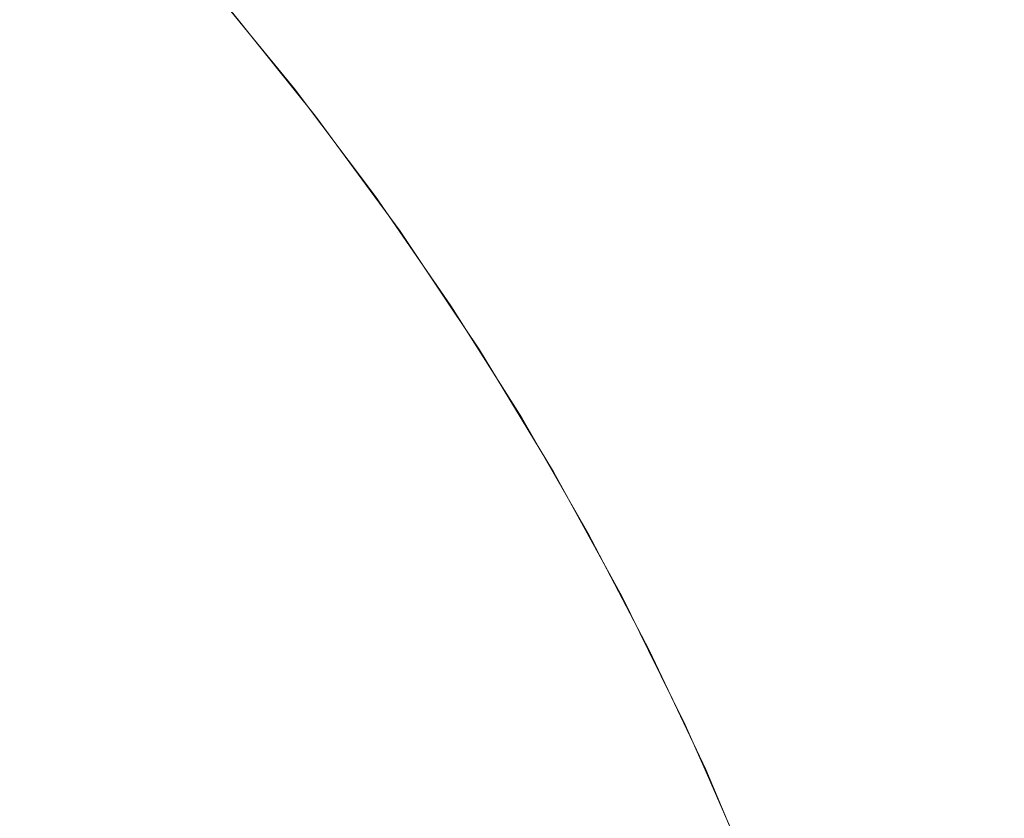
# Model space of a CAD drawing. Header units: centimetres. Extents: x -26 to 27.3, y -25.9 to -24.1.
# Tile 99 of 224: x -8.1472 to -8.1171, y -24.1205 to -24.0961. Entities that reach past the tile are written whole.
import ezdxf

# ---------------------------------------------------------------- set-up
doc = ezdxf.new("R2010")
doc.units = ezdxf.units.CM
doc.header["$LTSCALE"] = 2.54
doc.layers.add('Lucido design-1', color=7, linetype='Continuous')

# ---------------------------------------------------------------- blocks, each defined once
blk = doc.blocks.new('Gruppo-7-1')
at = {"color": 7, "linetype": 'Continuous', "lineweight": 9}
for points, invisible_edges in [([(-8.144021, -24.092573, 1181.714235), (-8.141154, -24.095841, 1181.714235), (-8.141489, -24.096122, 1181.71012), (-8.144343, -24.092868, 1181.71012)], 15), ([(-8.144343, -24.092868, 1181.71012), (-8.141489, -24.096122, 1181.71012), (-8.141953, -24.096511, 1181.706031), (-8.144789, -24.093277, 1181.706031)], 15), ([(-8.144789, -24.093277, 1181.706031), (-8.141953, -24.096511, 1181.706031), (-8.142545, -24.097009, 1181.701974), (-8.14536, -24.0938, 1181.701974)], 15), ([(-8.14536, -24.0938, 1181.701974), (-8.142545, -24.097009, 1181.701974), (-8.143265, -24.097613, 1181.697955), (-8.146052, -24.094435, 1181.697955)], 15), ([(-8.146052, -24.094435, 1181.697955), (-8.143265, -24.097613, 1181.697955), (-8.144111, -24.098322, 1181.693983), (-8.146866, -24.09518, 1181.693983)], 15), ([(-8.140878, -24.095609, 1181.722727), (-8.14137, -24.095027, 1181.922727), (-8.138795, -24.098176, 1181.922727)], 9), ([(-8.14137, -24.095027, 1181.922727), (-8.141258, -24.095027, 1181.927985), (-8.138686, -24.098176, 1181.927876), (-8.138795, -24.098176, 1181.922727)], 7), ([(-8.141258, -24.095027, 1181.927985), (-8.140924, -24.095027, 1181.933234), (-8.138358, -24.098176, 1181.933015), (-8.138686, -24.098176, 1181.927876)], 15), ([(-8.140924, -24.095027, 1181.933234), (-8.140366, -24.095027, 1181.938463), (-8.137813, -24.098176, 1181.938136), (-8.138358, -24.098176, 1181.933015)], 15), ([(-8.140366, -24.095027, 1181.938463), (-8.139588, -24.095027, 1181.943664), (-8.13705, -24.098176, 1181.943229), (-8.137813, -24.098176, 1181.938136)], 15), ([(-8.139588, -24.095027, 1181.943664), (-8.138589, -24.095027, 1181.948828), (-8.136072, -24.098176, 1181.948285), (-8.13705, -24.098176, 1181.943229)], 15), ([(-8.138589, -24.095027, 1181.948828), (-8.137372, -24.095027, 1181.953944), (-8.134881, -24.098176, 1181.953295), (-8.136072, -24.098176, 1181.948285)], 15), ([(-8.137372, -24.095027, 1181.953944), (-8.135939, -24.095027, 1181.959004), (-8.133478, -24.098176, 1181.95825), (-8.134881, -24.098176, 1181.953295)], 15), ([(-8.135939, -24.095027, 1181.959004), (-8.134293, -24.095027, 1181.963999), (-8.131865, -24.098176, 1181.963141), (-8.133478, -24.098176, 1181.95825)], 15), ([(-8.134293, -24.095027, 1181.963999), (-8.132436, -24.095027, 1181.968919), (-8.130047, -24.098176, 1181.967959), (-8.131865, -24.098176, 1181.963141)], 15), ([(-8.132436, -24.095027, 1181.968919), (-8.130372, -24.095027, 1181.973757), (-8.128026, -24.098176, 1181.972696), (-8.130047, -24.098176, 1181.967959)], 15), ([(-8.130372, -24.095027, 1181.973757), (-8.128105, -24.095027, 1181.978502), (-8.125806, -24.098176, 1181.977343), (-8.128026, -24.098176, 1181.972696)], 15), ([(-8.128105, -24.095027, 1181.978502), (-8.125638, -24.095027, 1181.983147), (-8.12339, -24.098176, 1181.981891), (-8.125806, -24.098176, 1181.977343)], 15), ([(-8.125638, -24.095027, 1181.983147), (-8.122976, -24.095027, 1181.987682), (-8.120784, -24.098176, 1181.986332), (-8.12339, -24.098176, 1181.981891)], 15), ([(-8.122976, -24.095027, 1181.987682), (-8.120124, -24.095027, 1181.992101), (-8.117991, -24.098176, 1181.990659), (-8.120784, -24.098176, 1181.986332)], 15), ([(-8.120124, -24.095027, 1181.992101), (-8.117087, -24.095027, 1181.996395), (-8.115017, -24.098176, 1181.994864), (-8.117991, -24.098176, 1181.990659)], 15), ([(-8.146866, -24.09518, 1181.693983), (-8.144111, -24.098322, 1181.693983), (-8.14508, -24.099135, 1181.690062), (-8.147799, -24.096035, 1181.690062)], 15), ([(27.182518, -24.098543, 1182.4017), (27.182518, -24.095614, 1182.399325), (-25.917482, -24.095614, 1182.399325), (-25.917482, -24.098543, 1182.4017)], 10), ([(-8.138222, -24.09907, 1181.718367), (-8.14095, -24.09567, 1181.718367), (-8.140878, -24.095609, 1181.722727), (-8.138809, -24.098187, 1181.722727)], 11), ([(-8.138795, -24.098176, 1181.922727), (-8.138809, -24.098187, 1181.722727), (-8.140878, -24.095609, 1181.722727)], 9), ([(-8.141154, -24.095841, 1181.714235), (-8.138433, -24.099232, 1181.714235), (-8.13878, -24.099498, 1181.71012), (-8.141489, -24.096122, 1181.71012)], 15), ([(-8.14095, -24.09567, 1181.718367), (-8.138222, -24.09907, 1181.718367), (-8.138433, -24.099232, 1181.714235), (-8.141154, -24.095841, 1181.714235)], 15), ([(-8.147799, -24.096035, 1181.690062), (-8.14508, -24.099135, 1181.690062), (-8.146171, -24.100051, 1181.6862), (-8.148849, -24.096997, 1181.6862)], 15), ([(-8.141489, -24.096122, 1181.71012), (-8.13878, -24.099498, 1181.71012), (-8.13926, -24.099866, 1181.706031), (-8.141953, -24.096511, 1181.706031)], 15), ([(-8.141953, -24.096511, 1181.706031), (-8.13926, -24.099866, 1181.706031), (-8.139874, -24.100337, 1181.701974), (-8.142545, -24.097009, 1181.701974)], 15), ([(-8.148849, -24.096997, 1181.6862), (-8.146171, -24.100051, 1181.6862), (-8.147382, -24.101067, 1181.682403), (-8.150014, -24.098065, 1181.682403)], 15), ([(-8.142545, -24.097009, 1181.701974), (-8.139874, -24.100337, 1181.701974), (-8.140619, -24.100909, 1181.697955), (-8.143265, -24.097613, 1181.697955)], 15), ([(-8.143265, -24.097613, 1181.697955), (-8.140619, -24.100909, 1181.697955), (-8.141495, -24.101581, 1181.693983), (-8.144111, -24.098322, 1181.693983)], 15), ([(-8.144111, -24.098322, 1181.693983), (-8.141495, -24.101581, 1181.693983), (-8.142499, -24.102351, 1181.690062), (-8.14508, -24.099135, 1181.690062)], 15), ([(-8.138147, -24.099012, 1181.722727), (-8.138809, -24.098187, 1181.722727), (-8.138795, -24.098176, 1181.922727)], 10), ([(-8.138809, -24.098187, 1181.722727), (-8.138147, -24.099012, 1181.722727), (-8.138222, -24.09907, 1181.718367)], 10), ([(-8.138147, -24.099012, 1181.722727), (-8.138795, -24.098176, 1181.922727), (-8.136318, -24.101472, 1181.922727)], 9), ([(-8.138795, -24.098176, 1181.922727), (-8.138686, -24.098176, 1181.927876), (-8.136211, -24.101472, 1181.927771), (-8.136318, -24.101472, 1181.922727)], 7), ([(-8.138686, -24.098176, 1181.927876), (-8.138358, -24.098176, 1181.933015), (-8.13589, -24.101472, 1181.932805), (-8.136211, -24.101472, 1181.927771)], 15), ([(-8.138358, -24.098176, 1181.933015), (-8.137813, -24.098176, 1181.938136), (-8.135355, -24.101472, 1181.937821), (-8.13589, -24.101472, 1181.932805)], 15), ([(-8.137813, -24.098176, 1181.938136), (-8.13705, -24.098176, 1181.943229), (-8.134609, -24.101472, 1181.94281), (-8.135355, -24.101472, 1181.937821)], 15), ([(-8.13705, -24.098176, 1181.943229), (-8.136072, -24.098176, 1181.948285), (-8.133651, -24.101472, 1181.947763), (-8.134609, -24.101472, 1181.94281)], 15), ([(-8.136072, -24.098176, 1181.948285), (-8.134881, -24.098176, 1181.953295), (-8.132483, -24.101472, 1181.952671), (-8.133651, -24.101472, 1181.947763)], 15), ([(-8.134881, -24.098176, 1181.953295), (-8.133478, -24.098176, 1181.95825), (-8.131109, -24.101472, 1181.957525), (-8.132483, -24.101472, 1181.952671)], 15), ([(-8.133478, -24.098176, 1181.95825), (-8.131865, -24.098176, 1181.963141), (-8.12953, -24.101472, 1181.962316), (-8.131109, -24.101472, 1181.957525)], 15), ([(-8.131865, -24.098176, 1181.963141), (-8.130047, -24.098176, 1181.967959), (-8.127749, -24.101472, 1181.967036), (-8.12953, -24.101472, 1181.962316)], 15), ([(-8.130047, -24.098176, 1181.967959), (-8.128026, -24.098176, 1181.972696), (-8.125769, -24.101472, 1181.971676), (-8.127749, -24.101472, 1181.967036)], 15), ([(-8.128026, -24.098176, 1181.972696), (-8.125806, -24.098176, 1181.977343), (-8.123594, -24.101472, 1181.976227), (-8.125769, -24.101472, 1181.971676)], 15), ([(-8.125806, -24.098176, 1181.977343), (-8.12339, -24.098176, 1181.981891), (-8.121227, -24.101472, 1181.980683), (-8.123594, -24.101472, 1181.976227)], 15), ([(-8.12339, -24.098176, 1181.981891), (-8.120784, -24.098176, 1181.986332), (-8.118674, -24.101472, 1181.985034), (-8.121227, -24.101472, 1181.980683)], 15), ([(-8.120784, -24.098176, 1181.986332), (-8.117991, -24.098176, 1181.990659), (-8.115939, -24.101472, 1181.989272), (-8.118674, -24.101472, 1181.985034)], 15), ([(-8.117991, -24.098176, 1181.990659), (-8.115017, -24.098176, 1181.994864), (-8.113026, -24.101472, 1181.993391), (-8.115939, -24.101472, 1181.989272)], 15), ([(-25.917482, -24.098543, 1182.4017), (-25.917482, -24.099015, 1182.402059), (27.182518, -24.099015, 1182.402059), (27.182518, -24.098543, 1182.4017)], 10), ([(27.182518, -24.100338, 1182.403062), (27.182518, -24.099015, 1182.402059), (-25.917482, -24.099015, 1182.402059), (-25.917482, -24.100338, 1182.403062)], 10), ([(-8.14508, -24.099135, 1181.690062), (-8.142499, -24.102351, 1181.690062), (-8.143629, -24.103218, 1181.6862), (-8.146171, -24.100051, 1181.6862)], 15), ([(-8.138433, -24.099232, 1181.714235), (-8.135863, -24.102738, 1181.714235), (-8.13622, -24.102988, 1181.71012), (-8.13878, -24.099498, 1181.71012)], 15), ([(-8.138222, -24.09907, 1181.718367), (-8.135645, -24.102585, 1181.718367), (-8.135863, -24.102738, 1181.714235), (-8.138433, -24.099232, 1181.714235)], 15), ([(-8.135645, -24.102585, 1181.718367), (-8.138222, -24.09907, 1181.718367), (-8.138147, -24.099012, 1181.722727), (-8.136334, -24.101484, 1181.722727)], 11), ([(-8.136318, -24.101472, 1181.922727), (-8.136334, -24.101484, 1181.722727), (-8.138147, -24.099012, 1181.722727)], 9), ([(-8.13878, -24.099498, 1181.71012), (-8.13622, -24.102988, 1181.71012), (-8.136717, -24.103335, 1181.706031), (-8.13926, -24.099866, 1181.706031)], 15), ([(-8.146171, -24.100051, 1181.6862), (-8.143629, -24.103218, 1181.6862), (-8.144883, -24.104181, 1181.682403), (-8.147382, -24.101067, 1181.682403)], 15), ([(-8.13926, -24.099866, 1181.706031), (-8.136717, -24.103335, 1181.706031), (-8.13735, -24.103779, 1181.701974), (-8.139874, -24.100337, 1181.701974)], 15), ([(-25.917482, -24.100338, 1182.403062), (-25.917482, -24.102542, 1182.404625), (27.182518, -24.102542, 1182.404625), (27.182518, -24.100338, 1182.403062)], 10), ([(-8.139874, -24.100337, 1181.701974), (-8.13735, -24.103779, 1181.701974), (-8.13812, -24.104318, 1181.697955), (-8.140619, -24.100909, 1181.697955)], 15), ([(-8.140619, -24.100909, 1181.697955), (-8.13812, -24.104318, 1181.697955), (-8.139024, -24.104951, 1181.693983), (-8.141495, -24.101581, 1181.693983)], 15), ([(-8.147382, -24.101067, 1181.682403), (-8.144883, -24.104181, 1181.682403), (-8.146258, -24.105236, 1181.678678), (-8.14871, -24.102181, 1181.678678)], 15), ([(-8.141495, -24.101581, 1181.693983), (-8.139024, -24.104951, 1181.693983), (-8.14006, -24.105677, 1181.690062), (-8.142499, -24.102351, 1181.690062)], 15), ([(-8.135567, -24.10253, 1181.722727), (-8.136334, -24.101484, 1181.722727), (-8.136318, -24.101472, 1181.922727)], 10), ([(-8.136334, -24.101484, 1181.722727), (-8.135567, -24.10253, 1181.722727), (-8.135645, -24.102585, 1181.718367)], 10), ([(-8.135567, -24.10253, 1181.722727), (-8.136318, -24.101472, 1181.922727), (-8.134014, -24.104814, 1181.922727)], 9), ([(-8.136318, -24.101472, 1181.922727), (-8.136211, -24.101472, 1181.927771), (-8.133909, -24.104814, 1181.927673), (-8.134014, -24.104814, 1181.922727)], 7), ([(-8.136211, -24.101472, 1181.927771), (-8.13589, -24.101472, 1181.932805), (-8.133594, -24.104814, 1181.93261), (-8.133909, -24.104814, 1181.927673)], 15), ([(-8.13589, -24.101472, 1181.932805), (-8.135355, -24.101472, 1181.937821), (-8.13307, -24.104814, 1181.937529), (-8.133594, -24.104814, 1181.93261)], 15), ([(-8.135355, -24.101472, 1181.937821), (-8.134609, -24.101472, 1181.94281), (-8.132338, -24.104814, 1181.942421), (-8.13307, -24.104814, 1181.937529)], 15), ([(-8.134609, -24.101472, 1181.94281), (-8.133651, -24.101472, 1181.947763), (-8.131399, -24.104814, 1181.947278), (-8.132338, -24.104814, 1181.942421)], 15), ([(-8.133651, -24.101472, 1181.947763), (-8.132483, -24.101472, 1181.952671), (-8.130254, -24.104814, 1181.952091), (-8.131399, -24.104814, 1181.947278)], 15), ([(-8.132483, -24.101472, 1181.952671), (-8.131109, -24.101472, 1181.957525), (-8.128906, -24.104814, 1181.95685), (-8.130254, -24.104814, 1181.952091)], 15), ([(-8.131109, -24.101472, 1181.957525), (-8.12953, -24.101472, 1181.962316), (-8.127358, -24.104814, 1181.961549), (-8.128906, -24.104814, 1181.95685)], 15), ([(-8.12953, -24.101472, 1181.962316), (-8.127749, -24.101472, 1181.967036), (-8.125611, -24.104814, 1181.966177), (-8.127358, -24.104814, 1181.961549)], 15), ([(-8.127749, -24.101472, 1181.967036), (-8.125769, -24.101472, 1181.971676), (-8.12367, -24.104814, 1181.970727), (-8.125611, -24.104814, 1181.966177)], 15), ([(-8.125769, -24.101472, 1181.971676), (-8.123594, -24.101472, 1181.976227), (-8.121537, -24.104814, 1181.97519), (-8.12367, -24.104814, 1181.970727)], 15), ([(-8.123594, -24.101472, 1181.976227), (-8.121227, -24.101472, 1181.980683), (-8.119216, -24.104814, 1181.979559), (-8.121537, -24.104814, 1181.97519)], 15), ([(-8.121227, -24.101472, 1181.980683), (-8.118674, -24.101472, 1181.985034), (-8.116713, -24.104814, 1181.983826), (-8.119216, -24.104814, 1181.979559)], 15), ([(-8.118674, -24.101472, 1181.985034), (-8.115939, -24.101472, 1181.989272), (-8.11403, -24.104814, 1181.987982), (-8.116713, -24.104814, 1181.983826)], 15), ([(-8.14871, -24.102181, 1181.678678), (-8.146258, -24.105236, 1181.678678), (-8.147753, -24.106383, 1181.67503), (-8.150153, -24.103392, 1181.67503)], 15), ([(27.182518, -24.103796, 1182.405514), (27.182518, -24.102542, 1182.404625), (-25.917482, -24.102542, 1182.404625), (-25.917482, -24.103796, 1182.405514)], 10), ([(-8.142499, -24.102351, 1181.690062), (-8.14006, -24.105677, 1181.690062), (-8.141227, -24.106494, 1181.6862), (-8.143629, -24.103218, 1181.6862)], 15), ([(-8.133223, -24.106209, 1181.718367), (-8.135645, -24.102585, 1181.718367), (-8.135567, -24.10253, 1181.722727), (-8.134033, -24.104826, 1181.722727)], 11), ([(-8.134014, -24.104814, 1181.922727), (-8.134033, -24.104826, 1181.722727), (-8.135567, -24.10253, 1181.722727)], 9), ([(-8.135863, -24.102738, 1181.714235), (-8.133448, -24.106352, 1181.714235), (-8.133816, -24.106587, 1181.71012), (-8.13622, -24.102988, 1181.71012)], 15), ([(-8.135645, -24.102585, 1181.718367), (-8.133223, -24.106209, 1181.718367), (-8.133448, -24.106352, 1181.714235), (-8.135863, -24.102738, 1181.714235)], 15), ([(-8.13622, -24.102988, 1181.71012), (-8.133816, -24.106587, 1181.71012), (-8.134327, -24.106912, 1181.706031), (-8.136717, -24.103335, 1181.706031)], 15), ([(-8.143629, -24.103218, 1181.6862), (-8.141227, -24.106494, 1181.6862), (-8.142522, -24.1074, 1181.682403), (-8.144883, -24.104181, 1181.682403)], 15), ([(-8.136717, -24.103335, 1181.706031), (-8.134327, -24.106912, 1181.706031), (-8.134979, -24.107328, 1181.701974), (-8.13735, -24.103779, 1181.701974)], 15), ([(-25.917482, -24.103796, 1182.405514), (-25.917482, -24.106169, 1182.407049), (27.182518, -24.106169, 1182.407049), (27.182518, -24.103796, 1182.405514)], 10), ([(-8.13735, -24.103779, 1181.701974), (-8.134979, -24.107328, 1181.701974), (-8.135772, -24.107833, 1181.697955), (-8.13812, -24.104318, 1181.697955)], 15), ([(-8.144883, -24.104181, 1181.682403), (-8.142522, -24.1074, 1181.682403), (-8.143942, -24.108395, 1181.678678), (-8.146258, -24.105236, 1181.678678)], 15), ([(-8.13812, -24.104318, 1181.697955), (-8.135772, -24.107833, 1181.697955), (-8.136702, -24.108426, 1181.693983), (-8.139024, -24.104951, 1181.693983)], 15), ([(-8.139024, -24.104951, 1181.693983), (-8.136702, -24.108426, 1181.693983), (-8.137769, -24.109105, 1181.690062), (-8.14006, -24.105677, 1181.690062)], 15), ([(-8.133143, -24.106158, 1181.722727), (-8.134033, -24.104826, 1181.722727), (-8.134014, -24.104814, 1181.922727)], 10), ([(-8.134033, -24.104826, 1181.722727), (-8.133143, -24.106158, 1181.722727), (-8.133223, -24.106209, 1181.718367)], 10), ([(-8.133143, -24.106158, 1181.722727), (-8.134014, -24.104814, 1181.922727), (-8.13185, -24.108243, 1181.922727)], 9), ([(-8.134014, -24.104814, 1181.922727), (-8.133909, -24.104814, 1181.927673), (-8.131747, -24.108243, 1181.927581), (-8.13185, -24.108243, 1181.922727)], 7), ([(-8.133909, -24.104814, 1181.927673), (-8.133594, -24.104814, 1181.93261), (-8.131438, -24.108243, 1181.932426), (-8.131747, -24.108243, 1181.927581)], 15), ([(-8.133594, -24.104814, 1181.93261), (-8.13307, -24.104814, 1181.937529), (-8.130924, -24.108243, 1181.937254), (-8.131438, -24.108243, 1181.932426)], 15), ([(-8.13307, -24.104814, 1181.937529), (-8.132338, -24.104814, 1181.942421), (-8.130205, -24.108243, 1181.942055), (-8.130924, -24.108243, 1181.937254)], 15), ([(-8.132338, -24.104814, 1181.942421), (-8.131399, -24.104814, 1181.947278), (-8.129283, -24.108243, 1181.946822), (-8.130205, -24.108243, 1181.942055)], 15), ([(-8.131399, -24.104814, 1181.947278), (-8.130254, -24.104814, 1181.952091), (-8.12816, -24.108243, 1181.951545), (-8.129283, -24.108243, 1181.946822)], 15), ([(-8.130254, -24.104814, 1181.952091), (-8.128906, -24.104814, 1181.95685), (-8.126837, -24.108243, 1181.956217), (-8.12816, -24.108243, 1181.951545)], 15), ([(-8.128906, -24.104814, 1181.95685), (-8.127358, -24.104814, 1181.961549), (-8.125317, -24.108243, 1181.960828), (-8.126837, -24.108243, 1181.956217)], 15), ([(-8.127358, -24.104814, 1181.961549), (-8.125611, -24.104814, 1181.966177), (-8.123603, -24.108243, 1181.96537), (-8.125317, -24.108243, 1181.960828)], 15), ([(-8.125611, -24.104814, 1181.966177), (-8.12367, -24.104814, 1181.970727), (-8.121697, -24.108243, 1181.969835), (-8.123603, -24.108243, 1181.96537)], 15), ([(-8.12367, -24.104814, 1181.970727), (-8.121537, -24.104814, 1181.97519), (-8.119604, -24.108243, 1181.974216), (-8.121697, -24.108243, 1181.969835)], 15), ([(-8.121537, -24.104814, 1181.97519), (-8.119216, -24.104814, 1181.979559), (-8.117327, -24.108243, 1181.978504), (-8.119604, -24.108243, 1181.974216)], 15), ([(-8.119216, -24.104814, 1181.979559), (-8.116713, -24.104814, 1181.983826), (-8.11487, -24.108243, 1181.982691), (-8.117327, -24.108243, 1181.978504)], 15), ([(-8.146258, -24.105236, 1181.678678), (-8.143942, -24.108395, 1181.678678), (-8.145485, -24.109475, 1181.67503), (-8.147753, -24.106383, 1181.67503)], 15), ([(-8.14006, -24.105677, 1181.690062), (-8.137769, -24.109105, 1181.690062), (-8.138971, -24.109871, 1181.6862), (-8.141227, -24.106494, 1181.6862)], 15), ([(27.182518, -24.107359, 1182.40782), (27.182518, -24.106169, 1182.407049), (-25.917482, -24.106169, 1182.407049), (-25.917482, -24.107359, 1182.40782)], 10), ([(-8.130962, -24.109936, 1181.718367), (-8.133223, -24.106209, 1181.718367), (-8.133143, -24.106158, 1181.722727), (-8.13187, -24.108256, 1181.722727)], 11), ([(-8.13185, -24.108243, 1181.922727), (-8.13187, -24.108256, 1181.722727), (-8.133143, -24.106158, 1181.722727)], 9), ([(-8.147753, -24.106383, 1181.67503), (-8.145485, -24.109475, 1181.67503), (-8.147148, -24.110639, 1181.671466), (-8.149363, -24.107618, 1181.671466)], 15), ([(-8.133448, -24.106352, 1181.714235), (-8.131192, -24.110069, 1181.714235), (-8.13157, -24.110287, 1181.71012), (-8.133816, -24.106587, 1181.71012)], 15), ([(-8.133223, -24.106209, 1181.718367), (-8.130962, -24.109936, 1181.718367), (-8.131192, -24.110069, 1181.714235), (-8.133448, -24.106352, 1181.714235)], 15), ([(-8.141227, -24.106494, 1181.6862), (-8.138971, -24.109871, 1181.6862), (-8.140304, -24.11072, 1181.682403), (-8.142522, -24.1074, 1181.682403)], 15), ([(-8.133816, -24.106587, 1181.71012), (-8.13157, -24.110287, 1181.71012), (-8.132095, -24.11059, 1181.706031), (-8.134327, -24.106912, 1181.706031)], 15), ([(-8.134327, -24.106912, 1181.706031), (-8.132095, -24.11059, 1181.706031), (-8.132765, -24.110977, 1181.701974), (-8.134979, -24.107328, 1181.701974)], 15), ([(-25.917482, -24.107359, 1182.40782), (-25.917482, -24.109898, 1182.409313), (27.182518, -24.109898, 1182.409313), (27.182518, -24.107359, 1182.40782)], 10), ([(-8.134979, -24.107328, 1181.701974), (-8.132765, -24.110977, 1181.701974), (-8.133579, -24.111446, 1181.697955), (-8.135772, -24.107833, 1181.697955)], 15), ([(-8.149363, -24.107618, 1181.671466), (-8.147148, -24.110639, 1181.671466), (-8.148927, -24.111886, 1181.667991), (-8.151086, -24.108941, 1181.667991)], 15), ([(-8.142522, -24.1074, 1181.682403), (-8.140304, -24.11072, 1181.682403), (-8.141766, -24.111652, 1181.678678), (-8.143942, -24.108395, 1181.678678)], 15), ([(-8.135772, -24.107833, 1181.697955), (-8.133579, -24.111446, 1181.697955), (-8.134534, -24.111998, 1181.693983), (-8.136702, -24.108426, 1181.693983)], 15), ([(-8.13088, -24.109888, 1181.722727), (-8.13187, -24.108256, 1181.722727), (-8.13185, -24.108243, 1181.922727)], 10), ([(-8.13187, -24.108256, 1181.722727), (-8.13088, -24.109888, 1181.722727), (-8.130962, -24.109936, 1181.718367)], 10), ([(-8.13088, -24.109888, 1181.722727), (-8.13185, -24.108243, 1181.922727), (-8.129829, -24.111754, 1181.922727)], 9), ([(-8.13185, -24.108243, 1181.922727), (-8.131747, -24.108243, 1181.927581), (-8.129727, -24.111754, 1181.927495), (-8.129829, -24.111754, 1181.922727)], 7), ([(-8.131747, -24.108243, 1181.927581), (-8.131438, -24.108243, 1181.932426), (-8.129424, -24.111754, 1181.932255), (-8.129727, -24.111754, 1181.927495)], 15), ([(-8.131438, -24.108243, 1181.932426), (-8.130924, -24.108243, 1181.937254), (-8.128919, -24.111754, 1181.936997), (-8.129424, -24.111754, 1181.932255)], 15), ([(-8.130924, -24.108243, 1181.937254), (-8.130205, -24.108243, 1181.942055), (-8.128213, -24.111754, 1181.941714), (-8.128919, -24.111754, 1181.936997)], 15), ([(-8.130205, -24.108243, 1181.942055), (-8.129283, -24.108243, 1181.946822), (-8.127307, -24.111754, 1181.946396), (-8.128213, -24.111754, 1181.941714)], 15), ([(-8.129283, -24.108243, 1181.946822), (-8.12816, -24.108243, 1181.951545), (-8.126204, -24.111754, 1181.951036), (-8.127307, -24.111754, 1181.946396)], 15), ([(-8.12816, -24.108243, 1181.951545), (-8.126837, -24.108243, 1181.956217), (-8.124904, -24.111754, 1181.955625), (-8.126204, -24.111754, 1181.951036)], 15), ([(-8.126837, -24.108243, 1181.956217), (-8.125317, -24.108243, 1181.960828), (-8.123411, -24.111754, 1181.960154), (-8.124904, -24.111754, 1181.955625)], 15), ([(-8.125317, -24.108243, 1181.960828), (-8.123603, -24.108243, 1181.96537), (-8.121727, -24.111754, 1181.964616), (-8.123411, -24.111754, 1181.960154)], 15), ([(-8.123603, -24.108243, 1181.96537), (-8.121697, -24.108243, 1181.969835), (-8.119855, -24.111754, 1181.969003), (-8.121727, -24.111754, 1181.964616)], 15), ([(-8.121697, -24.108243, 1181.969835), (-8.119604, -24.108243, 1181.974216), (-8.117799, -24.111754, 1181.973306), (-8.119855, -24.111754, 1181.969003)], 15), ([(-8.119604, -24.108243, 1181.974216), (-8.117327, -24.108243, 1181.978504), (-8.115562, -24.111754, 1181.977518), (-8.117799, -24.111754, 1181.973306)], 15), ([(-8.117327, -24.108243, 1181.978504), (-8.11487, -24.108243, 1181.982691), (-8.113148, -24.111754, 1181.981631), (-8.115562, -24.111754, 1181.977518)], 15), ([(-8.143942, -24.108395, 1181.678678), (-8.141766, -24.111652, 1181.678678), (-8.143355, -24.112664, 1181.67503), (-8.145485, -24.109475, 1181.67503)], 15), ([(-8.136702, -24.108426, 1181.693983), (-8.134534, -24.111998, 1181.693983), (-8.13563, -24.112631, 1181.690062), (-8.137769, -24.109105, 1181.690062)], 15), ([(-8.137769, -24.109105, 1181.690062), (-8.13563, -24.112631, 1181.690062), (-8.136864, -24.113343, 1181.6862), (-8.138971, -24.109871, 1181.6862)], 15), ([(-8.145485, -24.109475, 1181.67503), (-8.143355, -24.112664, 1181.67503), (-8.145067, -24.113754, 1181.671466), (-8.147148, -24.110639, 1181.671466)], 15), ([(27.182518, -24.111022, 1182.409974), (27.182518, -24.109898, 1182.409313), (-25.917482, -24.109898, 1182.409313), (-25.917482, -24.111022, 1182.409974)], 10), ([(-8.138971, -24.109871, 1181.6862), (-8.136864, -24.113343, 1181.6862), (-8.138232, -24.114133, 1181.682403), (-8.140304, -24.11072, 1181.682403)], 15), ([(-8.131192, -24.110069, 1181.714235), (-8.129101, -24.11388, 1181.714235), (-8.129489, -24.114082, 1181.71012), (-8.13157, -24.110287, 1181.71012)], 15), ([(-8.130962, -24.109936, 1181.718367), (-8.128865, -24.113757, 1181.718367), (-8.129101, -24.11388, 1181.714235), (-8.131192, -24.110069, 1181.714235)], 15), ([(-8.130962, -24.109936, 1181.718367), (-8.13088, -24.109888, 1181.722727), (-8.12985, -24.111765, 1181.722727)], 9), ([(-8.12985, -24.111765, 1181.722727), (-8.128781, -24.113713, 1181.722727), (-8.128865, -24.113757, 1181.718367), (-8.130962, -24.109936, 1181.718367)], 14), ([(-8.129829, -24.111754, 1181.922727), (-8.12985, -24.111765, 1181.722727), (-8.13088, -24.109888, 1181.722727)], 9), ([(-8.13157, -24.110287, 1181.71012), (-8.129489, -24.114082, 1181.71012), (-8.130026, -24.114361, 1181.706031), (-8.132095, -24.11059, 1181.706031)], 15), ([(-8.147148, -24.110639, 1181.671466), (-8.145067, -24.113754, 1181.671466), (-8.146899, -24.114922, 1181.667991), (-8.148927, -24.111886, 1181.667991)], 15), ([(-8.132095, -24.11059, 1181.706031), (-8.130026, -24.114361, 1181.706031), (-8.130712, -24.114718, 1181.701974), (-8.132765, -24.110977, 1181.701974)], 15), ([(-8.140304, -24.11072, 1181.682403), (-8.138232, -24.114133, 1181.682403), (-8.139734, -24.115, 1181.678678), (-8.141766, -24.111652, 1181.678678)], 15), ([(-8.132765, -24.110977, 1181.701974), (-8.130712, -24.114718, 1181.701974), (-8.131546, -24.115152, 1181.697955), (-8.133579, -24.111446, 1181.697955)], 15), ([(-25.917482, -24.111022, 1182.409974), (-25.917482, -24.113722, 1182.411412), (27.182518, -24.113722, 1182.411412), (27.182518, -24.111022, 1182.409974)], 10), ([(-8.133579, -24.111446, 1181.697955), (-8.131546, -24.115152, 1181.697955), (-8.132524, -24.115662, 1181.693983), (-8.134534, -24.111998, 1181.693983)], 15), ([(-8.148927, -24.111886, 1181.667991), (-8.146899, -24.114922, 1181.667991), (-8.148848, -24.116163, 1181.664611), (-8.15082, -24.113211, 1181.664611)], 15), ([(-8.141766, -24.111652, 1181.678678), (-8.139734, -24.115, 1181.678678), (-8.141365, -24.115942, 1181.67503), (-8.143355, -24.112664, 1181.67503)], 15), ([(-8.128781, -24.113713, 1181.722727), (-8.12985, -24.111765, 1181.722727), (-8.129829, -24.111754, 1181.922727)], 10), ([(-8.129829, -24.111754, 1181.922727), (-8.127953, -24.11534, 1181.922727), (-8.128781, -24.113713, 1181.722727)], 10), ([(-8.129829, -24.111754, 1181.922727), (-8.129727, -24.111754, 1181.927495), (-8.127854, -24.11534, 1181.927416), (-8.127953, -24.11534, 1181.922727)], 7), ([(-8.129727, -24.111754, 1181.927495), (-8.129424, -24.111754, 1181.932255), (-8.127555, -24.11534, 1181.932096), (-8.127854, -24.11534, 1181.927416)], 15), ([(-8.129424, -24.111754, 1181.932255), (-8.128919, -24.111754, 1181.936997), (-8.127058, -24.11534, 1181.936759), (-8.127555, -24.11534, 1181.932096)], 15), ([(-8.128919, -24.111754, 1181.936997), (-8.128213, -24.111754, 1181.941714), (-8.126364, -24.11534, 1181.941397), (-8.127058, -24.11534, 1181.936759)], 15), ([(-8.128213, -24.111754, 1181.941714), (-8.127307, -24.111754, 1181.946396), (-8.125474, -24.11534, 1181.946001), (-8.126364, -24.11534, 1181.941397)], 15), ([(-8.127307, -24.111754, 1181.946396), (-8.126204, -24.111754, 1181.951036), (-8.124388, -24.11534, 1181.950563), (-8.125474, -24.11534, 1181.946001)], 15), ([(-8.126204, -24.111754, 1181.951036), (-8.124904, -24.111754, 1181.955625), (-8.123111, -24.11534, 1181.955076), (-8.124388, -24.11534, 1181.950563)], 15), ([(-8.124904, -24.111754, 1181.955625), (-8.123411, -24.111754, 1181.960154), (-8.121643, -24.11534, 1181.959529), (-8.123111, -24.11534, 1181.955076)], 15), ([(-8.123411, -24.111754, 1181.960154), (-8.121727, -24.111754, 1181.964616), (-8.119987, -24.11534, 1181.963917), (-8.121643, -24.11534, 1181.959529)], 15), ([(-8.121727, -24.111754, 1181.964616), (-8.119855, -24.111754, 1181.969003), (-8.118146, -24.11534, 1181.96823), (-8.119987, -24.11534, 1181.963917)], 15), ([(-8.119855, -24.111754, 1181.969003), (-8.117799, -24.111754, 1181.973306), (-8.116124, -24.11534, 1181.972462), (-8.118146, -24.11534, 1181.96823)], 15), ([(-8.117799, -24.111754, 1181.973306), (-8.115562, -24.111754, 1181.977518), (-8.113925, -24.11534, 1181.976603), (-8.116124, -24.11534, 1181.972462)], 15), ([(-8.134534, -24.111998, 1181.693983), (-8.132524, -24.115662, 1181.693983), (-8.133647, -24.116246, 1181.690062), (-8.13563, -24.112631, 1181.690062)], 15), ([(-8.143355, -24.112664, 1181.67503), (-8.141365, -24.115942, 1181.67503), (-8.143123, -24.116957, 1181.671466), (-8.145067, -24.113754, 1181.671466)], 15), ([(-8.13563, -24.112631, 1181.690062), (-8.133647, -24.116246, 1181.690062), (-8.13491, -24.116904, 1181.6862), (-8.136864, -24.113343, 1181.6862)], 15), ([(-8.136864, -24.113343, 1181.6862), (-8.13491, -24.116904, 1181.6862), (-8.136312, -24.117634, 1181.682403), (-8.138232, -24.114133, 1181.682403)], 15), ([(27.182518, -24.114777, 1182.411974), (27.182518, -24.113722, 1182.411412), (-25.917482, -24.113722, 1182.411412), (-25.917482, -24.114777, 1182.411974)], 10), ([(-8.145067, -24.113754, 1181.671466), (-8.143123, -24.116957, 1181.671466), (-8.145005, -24.118043, 1181.667991), (-8.146899, -24.114922, 1181.667991)], 15), ([(-8.129101, -24.11388, 1181.714235), (-8.127179, -24.117779, 1181.714235), (-8.127574, -24.117963, 1181.71012), (-8.129489, -24.114082, 1181.71012)], 15), ([(-8.128865, -24.113757, 1181.718367), (-8.126937, -24.117666, 1181.718367), (-8.127179, -24.117779, 1181.714235), (-8.129101, -24.11388, 1181.714235)], 15), ([(-8.128865, -24.113757, 1181.718367), (-8.128781, -24.113713, 1181.722727), (-8.127974, -24.11535, 1181.722727)], 9), ([(-8.127974, -24.11535, 1181.722727), (-8.126851, -24.117626, 1181.722727), (-8.126937, -24.117666, 1181.718367), (-8.128865, -24.113757, 1181.718367)], 14), ([(-8.127953, -24.11534, 1181.922727), (-8.127974, -24.11535, 1181.722727), (-8.128781, -24.113713, 1181.722727)], 9), ([(-8.138232, -24.114133, 1181.682403), (-8.136312, -24.117634, 1181.682403), (-8.13785, -24.118434, 1181.678678), (-8.139734, -24.115, 1181.678678)], 15), ([(-8.129489, -24.114082, 1181.71012), (-8.127574, -24.117963, 1181.71012), (-8.128123, -24.118219, 1181.706031), (-8.130026, -24.114361, 1181.706031)], 15), ([(-8.130026, -24.114361, 1181.706031), (-8.128123, -24.118219, 1181.706031), (-8.128824, -24.118546, 1181.701974), (-8.130712, -24.114718, 1181.701974)], 15), ([(-25.917482, -24.114777, 1182.411974), (-25.917482, -24.117634, 1182.413342), (27.182518, -24.117634, 1182.413342), (27.182518, -24.114777, 1182.411974)], 10), ([(-8.130712, -24.114718, 1181.701974), (-8.128824, -24.118546, 1181.701974), (-8.129676, -24.118943, 1181.697955), (-8.131546, -24.115152, 1181.697955)], 15), ([(-8.146899, -24.114922, 1181.667991), (-8.145005, -24.118043, 1181.667991), (-8.147006, -24.119199, 1181.664611), (-8.148848, -24.116163, 1181.664611)], 15), ([(-8.139734, -24.115, 1181.678678), (-8.13785, -24.118434, 1181.678678), (-8.139521, -24.119304, 1181.67503), (-8.141365, -24.115942, 1181.67503)], 15), ([(-8.131546, -24.115152, 1181.697955), (-8.129676, -24.118943, 1181.697955), (-8.130676, -24.11941, 1181.693983), (-8.132524, -24.115662, 1181.693983)], 15), ([(-8.126851, -24.117626, 1181.722727), (-8.127974, -24.11535, 1181.722727), (-8.127953, -24.11534, 1181.922727)], 10), ([(-8.127953, -24.11534, 1181.922727), (-8.126226, -24.118994, 1181.922727), (-8.126851, -24.117626, 1181.722727)], 10), ([(-8.127953, -24.11534, 1181.922727), (-8.127854, -24.11534, 1181.927416), (-8.126128, -24.118994, 1181.927342), (-8.126226, -24.118994, 1181.922727)], 7), ([(-8.127854, -24.11534, 1181.927416), (-8.127555, -24.11534, 1181.932096), (-8.125834, -24.118994, 1181.931949), (-8.126128, -24.118994, 1181.927342)], 15), ([(-8.127555, -24.11534, 1181.932096), (-8.127058, -24.11534, 1181.936759), (-8.125345, -24.118994, 1181.93654), (-8.125834, -24.118994, 1181.931949)], 15), ([(-8.127058, -24.11534, 1181.936759), (-8.126364, -24.11534, 1181.941397), (-8.124662, -24.118994, 1181.941105), (-8.125345, -24.118994, 1181.93654)], 15), ([(-8.126364, -24.11534, 1181.941397), (-8.125474, -24.11534, 1181.946001), (-8.123785, -24.118994, 1181.945637), (-8.124662, -24.118994, 1181.941105)], 15), ([(-8.125474, -24.11534, 1181.946001), (-8.124388, -24.11534, 1181.950563), (-8.122717, -24.118994, 1181.950128), (-8.123785, -24.118994, 1181.945637)], 15), ([(-8.124388, -24.11534, 1181.950563), (-8.123111, -24.11534, 1181.955076), (-8.121459, -24.118994, 1181.95457), (-8.122717, -24.118994, 1181.950128)], 15), ([(-8.123111, -24.11534, 1181.955076), (-8.121643, -24.11534, 1181.959529), (-8.120014, -24.118994, 1181.958954), (-8.121459, -24.118994, 1181.95457)], 15), ([(-8.121643, -24.11534, 1181.959529), (-8.119987, -24.11534, 1181.963917), (-8.118384, -24.118994, 1181.963273), (-8.120014, -24.118994, 1181.958954)], 15), ([(-8.119987, -24.11534, 1181.963917), (-8.118146, -24.11534, 1181.96823), (-8.116572, -24.118994, 1181.967519), (-8.118384, -24.118994, 1181.963273)], 15), ([(-8.118146, -24.11534, 1181.96823), (-8.116124, -24.11534, 1181.972462), (-8.114582, -24.118994, 1181.971684), (-8.116572, -24.118994, 1181.967519)], 15), ([(-8.132524, -24.115662, 1181.693983), (-8.130676, -24.11941, 1181.693983), (-8.131823, -24.119944, 1181.690062), (-8.133647, -24.116246, 1181.690062)], 15), ([(-8.141365, -24.115942, 1181.67503), (-8.139521, -24.119304, 1181.67503), (-8.141321, -24.120241, 1181.671466), (-8.143123, -24.116957, 1181.671466)], 15), ([(-8.148848, -24.116163, 1181.664611), (-8.147006, -24.119199, 1181.664611), (-8.149123, -24.120421, 1181.661332), (-8.15091, -24.117477, 1181.661332)], 15), ([(-8.133647, -24.116246, 1181.690062), (-8.131823, -24.119944, 1181.690062), (-8.133114, -24.120546, 1181.6862), (-8.13491, -24.116904, 1181.6862)], 15), ([(-8.143123, -24.116957, 1181.671466), (-8.141321, -24.120241, 1181.671466), (-8.143248, -24.121244, 1181.667991), (-8.145005, -24.118043, 1181.667991)], 15), ([(-8.13491, -24.116904, 1181.6862), (-8.133114, -24.120546, 1181.6862), (-8.134546, -24.121214, 1181.682403), (-8.136312, -24.117634, 1181.682403)], 15), ([(27.182518, -24.11862, 1182.413815), (27.182518, -24.117634, 1182.413342), (-25.917482, -24.117634, 1182.413342), (-25.917482, -24.11862, 1182.413815)], 10), ([(-8.136312, -24.117634, 1181.682403), (-8.134546, -24.121214, 1181.682403), (-8.136118, -24.121947, 1181.678678), (-8.13785, -24.118434, 1181.678678)], 15), ([(-8.127179, -24.117779, 1181.714235), (-8.125428, -24.121758, 1181.714235), (-8.125831, -24.121925, 1181.71012), (-8.127574, -24.117963, 1181.71012)], 15), ([(-8.126937, -24.117666, 1181.718367), (-8.125182, -24.121656, 1181.718367), (-8.125428, -24.121758, 1181.714235), (-8.127179, -24.117779, 1181.714235)], 15), ([(-8.126937, -24.117666, 1181.718367), (-8.126851, -24.117626, 1181.722727), (-8.126246, -24.119003, 1181.722727)], 9), ([(-8.126246, -24.119003, 1181.722727), (-8.125094, -24.12162, 1181.722727), (-8.125182, -24.121656, 1181.718367), (-8.126937, -24.117666, 1181.718367)], 14), ([(-8.126226, -24.118994, 1181.922727), (-8.126246, -24.119003, 1181.722727), (-8.126851, -24.117626, 1181.722727)], 9), ([(-8.145005, -24.118043, 1181.667991), (-8.143248, -24.121244, 1181.667991), (-8.145298, -24.122311, 1181.664611), (-8.147006, -24.119199, 1181.664611)], 15), ([(-8.127574, -24.117963, 1181.71012), (-8.125831, -24.121925, 1181.71012), (-8.126391, -24.122157, 1181.706031), (-8.128123, -24.118219, 1181.706031)], 15), ([(-8.13785, -24.118434, 1181.678678), (-8.136118, -24.121947, 1181.678678), (-8.137825, -24.122743, 1181.67503), (-8.139521, -24.119304, 1181.67503)], 15), ([(-8.128123, -24.118219, 1181.706031), (-8.126391, -24.122157, 1181.706031), (-8.127106, -24.122453, 1181.701974), (-8.128824, -24.118546, 1181.701974)], 15), ([(-25.917482, -24.11862, 1182.413815), (-25.917482, -24.121626, 1182.4151), (27.182518, -24.121626, 1182.4151), (27.182518, -24.11862, 1182.413815)], 10), ([(-8.128824, -24.118546, 1181.701974), (-8.127106, -24.122453, 1181.701974), (-8.127974, -24.122812, 1181.697955), (-8.129676, -24.118943, 1181.697955)], 15), ([(-8.129676, -24.118943, 1181.697955), (-8.127974, -24.122812, 1181.697955), (-8.128993, -24.123235, 1181.693983), (-8.130676, -24.11941, 1181.693983)], 15), ([(-8.125094, -24.12162, 1181.722727), (-8.126246, -24.119003, 1181.722727), (-8.126226, -24.118994, 1181.922727)], 10), ([(-8.126226, -24.118994, 1181.922727), (-8.124649, -24.122711, 1181.922727), (-8.125094, -24.12162, 1181.722727)], 10), ([(-8.126226, -24.118994, 1181.922727), (-8.126128, -24.118994, 1181.927342), (-8.124553, -24.122711, 1181.927275), (-8.124649, -24.122711, 1181.922727)], 7), ([(-8.126128, -24.118994, 1181.927342), (-8.125834, -24.118994, 1181.931949), (-8.124263, -24.122711, 1181.931816), (-8.124553, -24.122711, 1181.927275)], 15), ([(-8.125834, -24.118994, 1181.931949), (-8.125345, -24.118994, 1181.93654), (-8.123781, -24.122711, 1181.936339), (-8.124263, -24.122711, 1181.931816)], 15), ([(-8.125345, -24.118994, 1181.93654), (-8.124662, -24.118994, 1181.941105), (-8.123108, -24.122711, 1181.940838), (-8.123781, -24.122711, 1181.936339)], 15), ([(-8.124662, -24.118994, 1181.941105), (-8.123785, -24.118994, 1181.945637), (-8.122244, -24.122711, 1181.945305), (-8.123108, -24.122711, 1181.940838)], 15), ([(-8.123785, -24.118994, 1181.945637), (-8.122717, -24.118994, 1181.950128), (-8.121191, -24.122711, 1181.949731), (-8.122244, -24.122711, 1181.945305)], 15), ([(-8.122717, -24.118994, 1181.950128), (-8.121459, -24.118994, 1181.95457), (-8.119952, -24.122711, 1181.954108), (-8.121191, -24.122711, 1181.949731)], 15), ([(-8.121459, -24.118994, 1181.95457), (-8.120014, -24.118994, 1181.958954), (-8.118528, -24.122711, 1181.958429), (-8.119952, -24.122711, 1181.954108)], 15), ([(-8.120014, -24.118994, 1181.958954), (-8.118384, -24.118994, 1181.963273), (-8.116921, -24.122711, 1181.962685), (-8.118528, -24.122711, 1181.958429)], 15), ([(-8.118384, -24.118994, 1181.963273), (-8.116572, -24.118994, 1181.967519), (-8.115136, -24.122711, 1181.96687), (-8.116921, -24.122711, 1181.962685)], 15), ([(-8.147006, -24.119199, 1181.664611), (-8.145298, -24.122311, 1181.664611), (-8.147467, -24.12344, 1181.661332), (-8.149123, -24.120421, 1181.661332)], 15), ([(-8.139521, -24.119304, 1181.67503), (-8.137825, -24.122743, 1181.67503), (-8.139665, -24.123601, 1181.671466), (-8.141321, -24.120241, 1181.671466)], 15), ([(-8.130676, -24.11941, 1181.693983), (-8.128993, -24.123235, 1181.693983), (-8.130162, -24.123719, 1181.690062), (-8.131823, -24.119944, 1181.690062)], 15), ([(-8.131823, -24.119944, 1181.690062), (-8.130162, -24.123719, 1181.690062), (-8.131478, -24.124264, 1181.6862), (-8.133114, -24.120546, 1181.6862)], 15), ([(-8.141321, -24.120241, 1181.671466), (-8.139665, -24.123601, 1181.671466), (-8.141633, -24.124519, 1181.667991), (-8.143248, -24.121244, 1181.667991)], 15)]:
    blk.add_3dface(points, dxfattribs=dict(at, invisible_edges=invisible_edges))

msp = doc.modelspace()

# ---------------------------------------------------------------- block references
at = {"layer": 'Lucido design-1', "color": 7}
msp.add_blockref('Gruppo-7-1', (0, 0), dxfattribs=at)

doc.saveas('drawing.dxf')
